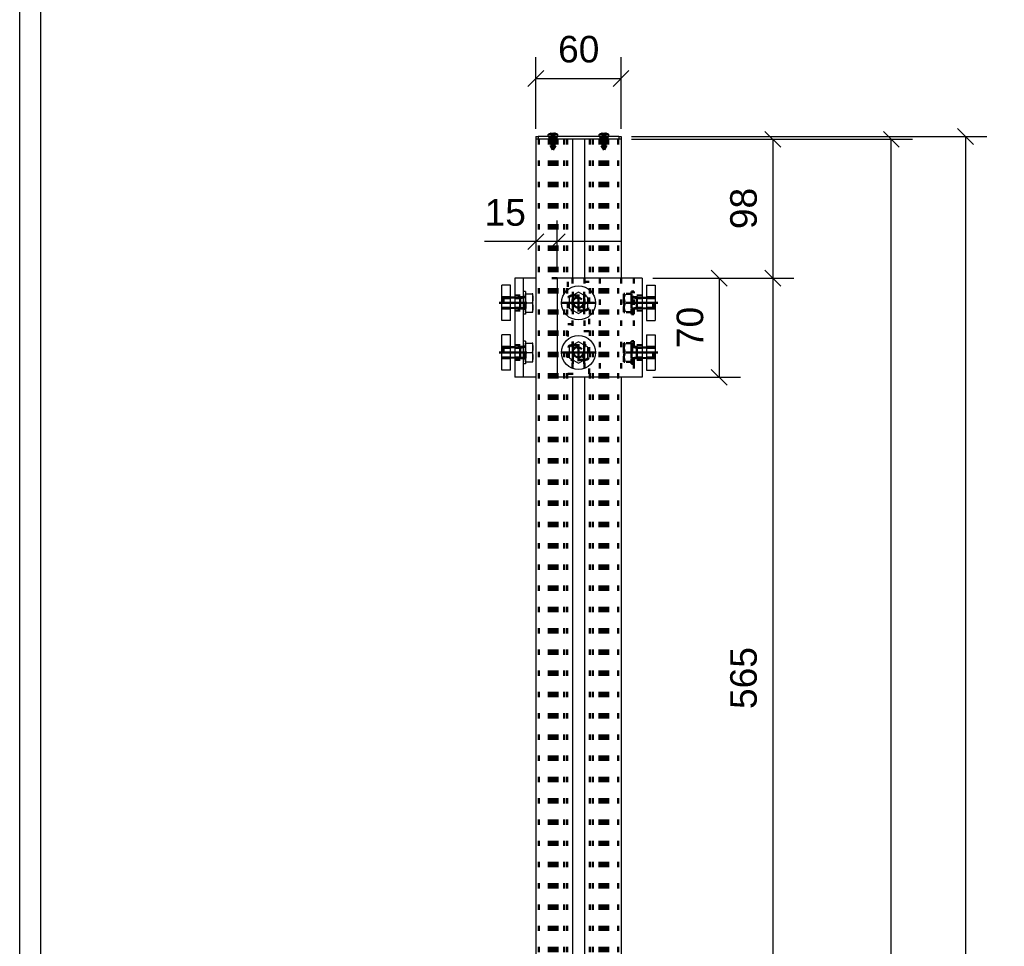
# Model space of a CAD drawing. Header units: millimetres. Extents: x -2 to 418, y -488 to -191.
# Tile 12 of 29: x 3 to 95, y -339 to -252. Entities that reach past the tile are written whole.
import ezdxf

# ---------------------------------------------------------------- set-up
doc = ezdxf.new("R2010")
doc.units = ezdxf.units.MM
doc.linetypes.add('DOT', pattern=[2, 0.5, -1.5])
doc.linetypes.add('STRICHPUNKT2', pattern=[18.5, 10, -4, 0.5, -4])
doc.layers.get('0').update_dxf_attribs({"linetype": 'CONTINUOUS'})
for name, color, linetype in [('DIM49', 4, 'CONTINUOUS'), ('LE_RED', 1, 'CONTINUOUS'), ('TXT_DIM49', 2, 'CONTINUOUS')]:
    doc.layers.add(name, color=color, linetype=linetype)
doc.layers.add('LE_ALL', color=7, linetype='CONTINUOUS', lineweight=50)
doc.styles.add('ARIAL', font='arial.ttf')

# ---------------------------------------------------------------- blocks, each defined once
blk = doc.blocks.new('DINA3_00002', base_point=(410.594, -481.109))
blk.add_line((4.594, -481.109), (4.594, -198.109))
blk.add_lwpolyline([(2.594, -483.109), (2.594, -196.109), (412.594, -196.109)])
blk = doc.blocks.new('_ZBL0012_00001')
blk.add_blockref('DINA3_00002', (410.594, -481.109))
blk = doc.blocks.new('_D3', base_point=(71.932, -271.447))
at = {"layer": 'DIM49', "color": 1}
for p, q in [((60.162, -262.996), (75.432, -262.996)), ((74.182, -263.746), (72.682, -262.246)), ((73.432, -262.996), (73.432, -276.058)), ((72.682, -275.308), (74.182, -276.808)), ((62.162, -276.058), (75.432, -276.058))]:
    blk.add_line(p, q, dxfattribs=at)
at = {"layer": 'TXT_DIM49', "style": 'ARIAL'}
blk.add_text('98', height=2.5, rotation=90.00021, dxfattribs=at).set_placement((71.932, -271.447))
blk = doc.blocks.new('_D4', base_point=(71.932, -316.605))
at = {"layer": 'DIM49', "color": 1}
for p, q in [((74.182, -276.808), (72.682, -275.308)), ((62.162, -276.058), (75.432, -276.058)), ((73.432, -276.058), (73.432, -351.392)), ((72.682, -350.642), (74.182, -352.142)), ((62.162, -351.392), (75.432, -351.392))]:
    blk.add_line(p, q, dxfattribs=at)
at = {"layer": 'TXT_DIM49', "style": 'ARIAL'}
blk.add_text('565', height=2.5, rotation=90.00021, dxfattribs=at).set_placement((71.932, -316.605))
blk = doc.blocks.new('_D7', base_point=(53.243, -255.76))
at = {"layer": 'DIM49', "color": 1}
for p, q in [((51.162, -261.996), (51.162, -255.26)), ((59.162, -261.996), (59.162, -255.26)), ((51.912, -256.51), (50.412, -258.01)), ((58.412, -258.01), (59.912, -256.51)), ((51.162, -257.26), (59.162, -257.26))]:
    blk.add_line(p, q, dxfattribs=at)
at = {"layer": 'TXT_DIM49', "style": 'ARIAL'}
blk.add_text('60', height=2.5, dxfattribs=at).set_placement((53.243, -255.76))
blk = doc.blocks.new('Profiel 60x60_00571', base_point=(57.696, -262.996))
for p, q in [((51.162, -262.996), (51.162, -454.062)), ((54.596, -262.996), (51.162, -262.996)), ((55.729, -262.996), (54.596, -262.996)), ((59.162, -262.996), (55.729, -262.996))]:
    blk.add_line(p, q)
for points in [[(54.596, -262.996), (54.596, -276.058)], [(55.729, -262.996), (55.729, -276.058)], [(59.162, -262.996), (59.162, -276.058)], [(54.596, -285.392), (54.596, -351.392)], [(55.729, -285.392), (55.729, -351.392)], [(59.162, -285.392), (59.162, -351.392)]]:
    blk.add_lwpolyline(points)
at = {"layer": 'LE_ALL', "color": 3, "linetype": 'DOT'}
for p, q in [((51.429, -262.996), (51.429, -454.062)), ((51.429, -262.996), (51.429, -454.062)), ((52.36, -262.996), (52.36, -454.062)), ((52.509, -262.996), (52.509, -454.062)), ((52.562, -262.996), (52.562, -454.062)), ((52.629, -262.996), (52.629, -454.062)), ((52.737, -262.996), (52.737, -454.062)), ((52.762, -262.996), (52.762, -454.062)), ((52.842, -262.996), (52.842, -454.062)), ((52.855, -262.996), (52.855, -454.062)), ((52.896, -262.996), (52.896, -454.062)), ((52.929, -262.996), (52.929, -454.062)), ((53.016, -262.996), (53.016, -454.062)), ((53.176, -262.996), (53.176, -454.062)), ((53.829, -262.996), (53.829, -454.062)), ((54.096, -262.996), (54.096, -454.062)), ((56.229, -262.996), (56.229, -454.062)), ((56.496, -262.996), (56.496, -454.062)), ((57.149, -262.996), (57.149, -454.062)), ((57.309, -262.996), (57.309, -454.062)), ((57.396, -262.996), (57.396, -454.062)), ((57.429, -262.996), (57.429, -454.062)), ((57.47, -262.996), (57.47, -454.062)), ((57.482, -262.996), (57.482, -454.062)), ((57.562, -262.996), (57.562, -454.062)), ((57.587, -262.996), (57.587, -454.062)), ((57.696, -262.996), (57.696, -454.062)), ((57.762, -262.996), (57.762, -454.062)), ((57.816, -262.996), (57.816, -454.062)), ((57.965, -262.996), (57.965, -454.062)), ((58.896, -262.996), (58.896, -454.062)), ((58.896, -262.996), (58.896, -454.062))]:
    blk.add_line(p, q, dxfattribs=at)
for points in [[(54.596, -276.058), (54.596, -285.392)], [(55.729, -276.058), (55.729, -285.392)], [(59.162, -276.058), (59.162, -285.392)]]:
    blk.add_lwpolyline(points, dxfattribs=at)
for name, p in [('_D7', (53.243, -255.76)), ('_D3', (71.932, -271.447)), ('_D4', (71.932, -316.605))]:
    blk.add_blockref(name, p)
blk = doc.blocks.new('Profiel 60x60_00570')
blk.add_blockref('Profiel 60x60_00571', (57.696, -262.996))
blk = doc.blocks.new('_D12', base_point=(83.092, -362.369))
at = {"layer": 'DIM49', "color": 1}
for p, q in [((60.162, -262.996), (86.592, -262.996)), ((85.342, -263.746), (83.842, -262.246)), ((84.592, -454.062), (84.592, -262.996))]:
    blk.add_line(p, q, dxfattribs=at)
blk = doc.blocks.new('Brede Strip 15x200_00576', base_point=(50.962, -455.445))
blk.add_blockref('_D12', (83.092, -362.369))
blk = doc.blocks.new('Brede Strip 15x200_00575')
blk.add_blockref('Brede Strip 15x200_00576', (50.962, -455.445))
blk = doc.blocks.new('Voetplaat + montage_00574')
blk.add_blockref('Brede Strip 15x200_00575', (0, 0))
blk = doc.blocks.new('_D13', base_point=(90.072, -363.235))
at = {"layer": 'DIM49', "color": 1}
for p, q in [((92.322, -263.479), (90.822, -261.979)), ((60.162, -262.729), (93.572, -262.729)), ((91.572, -262.729), (91.572, -456.062))]:
    blk.add_line(p, q, dxfattribs=at)
blk = doc.blocks.new('1110 Cover 60 x 60_00658', base_point=(57.896, -262.996))
for p, q in [((51.162, -262.729), (51.162, -262.996)), ((51.162, -262.729), (51.362, -262.729)), ((51.362, -262.996), (51.162, -262.996)), ((51.362, -262.729), (51.362, -262.996)), ((58.962, -262.729), (51.362, -262.729)), ((58.962, -262.729), (59.162, -262.729)), ((59.162, -262.996), (58.962, -262.996)), ((59.162, -262.729), (59.162, -262.996))]:
    blk.add_line(p, q)
blk.add_lwpolyline([(58.962, -262.729), (58.962, -262.996), (51.362, -262.996)])
at = {"layer": 'LE_ALL', "color": 3, "linetype": 'DOT'}
for p, q in [((52.429, -262.996), (52.429, -262.729)), ((53.096, -262.996), (53.096, -262.729)), ((57.229, -262.996), (57.229, -262.729)), ((57.896, -262.996), (57.896, -262.729))]:
    blk.add_line(p, q, dxfattribs=at)
blk.add_blockref('_D13', (90.072, -363.235))
blk = doc.blocks.new('_00660', base_point=(57.562, -263.162))
at = {"layer": 'LE_ALL', "color": 1, "linetype": 'STRICHPUNKT2'}
for p, q in [((52.762, -263.162), (52.762, -262.562)), ((52.762, -263.162), (52.762, -262.562)), ((57.562, -263.162), (57.562, -262.562)), ((57.562, -263.162), (57.562, -262.562))]:
    blk.add_line(p, q, dxfattribs=at)
blk = doc.blocks.new('_00659')
blk.add_blockref('_00660', (57.562, -263.162))
blk = doc.blocks.new('1110 Cover 60 x 60_00657')
for name, p in [('1110 Cover 60 x 60_00658', (57.896, -262.996)), ('_00659', (0, 0))]:
    blk.add_blockref(name, p)
blk = doc.blocks.new('ISO 14585-ST3.5x9.5-A2-C_00663', base_point=(57.386, -262.729))
for p, q in [((57.096, -262.533), (58.029, -262.533)), ((57.096, -262.729), (58.029, -262.729)), ((57.405, -262.409), (57.405, -262.398)), ((57.72, -262.409), (57.72, -262.398)), ((58.029, -262.729), (58.029, -262.533))]:
    blk.add_line(p, q)
blk.add_lwpolyline([(57.096, -262.729), (57.096, -262.533, -0.106538), (57.405, -262.398), (57.375, -262.408), (57.369, -262.414), (57.41, -262.408), (57.528, -262.408), (57.562, -262.414), (57.597, -262.408), (57.653, -262.398), (57.715, -262.408), (57.761, -262.413), (57.749, -262.408), (57.72, -262.398, -0.106538), (58.029, -262.533)], format="xyb")
at = {"layer": 'LE_ALL', "color": 3, "linetype": 'DOT'}
for p, q in [((57.364, -262.569), (57.364, -262.413)), ((57.375, -262.569), (57.375, -262.414)), ((57.386, -262.729), (57.738, -262.729)), ((57.405, -262.569), (57.405, -262.409)), ((57.41, -262.569), (57.41, -262.408)), ((57.528, -262.569), (57.528, -262.408)), ((57.597, -262.569), (57.597, -262.408)), ((57.715, -262.569), (57.715, -262.408)), ((57.72, -262.569), (57.72, -262.409)), ((57.738, -262.729), (57.738, -263.569)), ((57.749, -262.569), (57.749, -262.414)), ((57.761, -262.569), (57.761, -262.413)), ((57.738, -263.569), (57.562, -263.989))]:
    blk.add_line(p, q, dxfattribs=at)
for points in [[(57.364, -262.569), (57.41, -262.569), (57.528, -262.569), (57.597, -262.569), (57.715, -262.569), (57.761, -262.569)], [(57.386, -262.729), (57.386, -263.569), (57.562, -263.989)]]:
    blk.add_lwpolyline(points, dxfattribs=at)
blk = doc.blocks.new('GEWINDE_00665', base_point=(57.386, -262.729))
at = {"layer": 'LE_ALL', "color": 3, "linetype": 'DOT'}
for p, q in [((57.386, -262.729), (57.386, -263.569)), ((57.796, -262.729), (57.796, -263.569)), ((57.329, -263.569), (57.796, -263.569)), ((57.386, -263.569), (57.562, -263.989)), ((57.796, -263.569), (57.562, -263.996))]:
    blk.add_line(p, q, dxfattribs=at)
for points in [[(57.329, -262.729), (57.329, -263.569), (57.562, -263.996)], [(57.738, -262.729), (57.738, -263.569), (57.562, -263.989)]]:
    blk.add_lwpolyline(points, dxfattribs=at)
blk = doc.blocks.new('GEWINDE_00664')
blk.add_blockref('GEWINDE_00665', (57.386, -262.729))
blk = doc.blocks.new('ISO 14585-ST3.5x9.5-A2-C_00662')
for name, p in [('ISO 14585-ST3.5x9.5-A2-C_00663', (57.386, -262.729)), ('GEWINDE_00664', (0, 0))]:
    blk.add_blockref(name, p)
blk = doc.blocks.new('ISO 14585-ST3.5x9.5-A2-C_00667', base_point=(52.586, -262.729))
for p, q in [((52.296, -262.533), (53.229, -262.533)), ((52.296, -262.729), (53.229, -262.729)), ((52.605, -262.409), (52.605, -262.398)), ((52.92, -262.409), (52.92, -262.398)), ((53.229, -262.729), (53.229, -262.533))]:
    blk.add_line(p, q)
blk.add_lwpolyline([(52.296, -262.729), (52.296, -262.533, -0.106538), (52.605, -262.398), (52.575, -262.408), (52.569, -262.414), (52.61, -262.408), (52.728, -262.408), (52.762, -262.414), (52.797, -262.408), (52.853, -262.398), (52.915, -262.408), (52.961, -262.413), (52.95, -262.408), (52.92, -262.398, -0.106538), (53.229, -262.533)], format="xyb")
at = {"layer": 'LE_ALL', "color": 3, "linetype": 'DOT'}
for p, q in [((52.564, -262.569), (52.564, -262.413)), ((52.575, -262.569), (52.575, -262.414)), ((52.586, -262.729), (52.938, -262.729)), ((52.605, -262.569), (52.605, -262.409)), ((52.61, -262.569), (52.61, -262.408)), ((52.728, -262.569), (52.728, -262.408)), ((52.797, -262.569), (52.797, -262.408)), ((52.915, -262.569), (52.915, -262.408)), ((52.92, -262.569), (52.92, -262.409)), ((52.938, -262.729), (52.938, -263.569)), ((52.95, -262.569), (52.95, -262.414)), ((52.961, -262.569), (52.961, -262.413)), ((52.938, -263.569), (52.762, -263.989))]:
    blk.add_line(p, q, dxfattribs=at)
for points in [[(52.564, -262.569), (52.61, -262.569), (52.728, -262.569), (52.797, -262.569), (52.915, -262.569), (52.961, -262.569)], [(52.586, -262.729), (52.586, -263.569), (52.762, -263.989)]]:
    blk.add_lwpolyline(points, dxfattribs=at)
blk = doc.blocks.new('GEWINDE_00669', base_point=(52.586, -262.729))
at = {"layer": 'LE_ALL', "color": 3, "linetype": 'DOT'}
for p, q in [((52.586, -262.729), (52.586, -263.569)), ((52.996, -262.729), (52.996, -263.569)), ((52.529, -263.569), (52.996, -263.569)), ((52.586, -263.569), (52.762, -263.989)), ((52.996, -263.569), (52.762, -263.996))]:
    blk.add_line(p, q, dxfattribs=at)
for points in [[(52.529, -262.729), (52.529, -263.569), (52.762, -263.996)], [(52.938, -262.729), (52.938, -263.569), (52.762, -263.989)]]:
    blk.add_lwpolyline(points, dxfattribs=at)
blk = doc.blocks.new('GEWINDE_00668')
blk.add_blockref('GEWINDE_00669', (52.586, -262.729))
blk = doc.blocks.new('ISO 14585-ST3.5x9.5-A2-C_00666')
for name, p in [('ISO 14585-ST3.5x9.5-A2-C_00667', (52.586, -262.729)), ('GEWINDE_00668', (0, 0))]:
    blk.add_blockref(name, p)
blk = doc.blocks.new('Montage kapje_00661')
for name in ['ISO 14585-ST3.5x9.5-A2-C_00666', 'ISO 14585-ST3.5x9.5-A2-C_00662']:
    blk.add_blockref(name, (0, 0))
blk = doc.blocks.new('Afdekkapje + montage_00656')
for name in ['1110 Cover 60 x 60_00657', 'Montage kapje_00661']:
    blk.add_blockref(name, (0, 0))
blk = doc.blocks.new('_D10', base_point=(46.329, -271.126))
at = {"layer": 'DIM49', "color": 1}
for p, q in [((53.162, -275.058), (53.162, -270.626)), ((50.412, -273.376), (51.912, -271.876)), ((53.912, -271.876), (52.412, -273.376)), ((59.162, -272.626), (46.329, -272.626))]:
    blk.add_line(p, q, dxfattribs=at)
at = {"layer": 'TXT_DIM49', "style": 'ARIAL'}
blk.add_text('15', height=2.5, dxfattribs=at).set_placement((46.329, -271.126))
blk = doc.blocks.new('_D11', base_point=(66.893, -282.645))
at = {"layer": 'DIM49', "color": 1}
for p, q in [((69.143, -276.808), (67.643, -275.308)), ((62.162, -276.058), (70.393, -276.058)), ((68.393, -276.058), (68.393, -285.392)), ((67.643, -284.642), (69.143, -286.142)), ((62.162, -285.392), (70.393, -285.392))]:
    blk.add_line(p, q, dxfattribs=at)
at = {"layer": 'TXT_DIM49', "style": 'ARIAL'}
blk.add_text('70', height=2.5, rotation=90.00021, dxfattribs=at).set_placement((66.893, -282.645))
blk = doc.blocks.new('Hoeklijn 60x60x6_00674', base_point=(60.362, -276.058))
for p, q in [((53.162, -276.058), (53.162, -285.392)), ((61.162, -276.058), (53.162, -276.058)), ((61.162, -276.058), (61.162, -285.392)), ((61.162, -285.392), (53.162, -285.392))]:
    blk.add_line(p, q)
at = {"layer": 'LE_ALL', "color": 3, "linetype": 'DOT'}
for p, q in [((60.362, -276.058), (60.362, -285.392)), ((61.162, -277.692), (60.362, -277.692)), ((61.162, -279.092), (60.362, -279.092)), ((61.162, -282.358), (60.362, -282.358)), ((61.162, -283.758), (60.362, -283.758))]:
    blk.add_line(p, q, dxfattribs=at)
for points in [[(55.696, -277.692, -1), (55.696, -279.092), (54.629, -279.092, -1), (54.629, -277.692)], [(55.696, -282.358, -1), (55.696, -283.758), (54.629, -283.758, -1), (54.629, -282.358)]]:
    blk.add_lwpolyline(points, format="xyb", close=True, dxfattribs=at)
for name, p in [('_D10', (46.329, -271.126)), ('_D11', (66.893, -282.645))]:
    blk.add_blockref(name, p)
blk = doc.blocks.new('_00676', base_point=(56.746, -283.058))
at = {"layer": 'LE_ALL', "color": 1, "linetype": 'STRICHPUNKT2'}
for p, q in [((54.629, -277.342), (54.629, -279.442)), ((54.629, -277.342), (54.629, -279.442)), ((55.696, -277.342), (55.696, -279.442)), ((55.696, -277.342), (55.696, -279.442)), ((56.746, -278.392), (53.579, -278.392)), ((56.746, -278.392), (53.579, -278.392)), ((61.512, -278.392), (60.012, -278.392)), ((54.629, -282.008), (54.629, -284.108)), ((54.629, -282.008), (54.629, -284.108)), ((55.696, -282.008), (55.696, -284.108)), ((55.696, -282.008), (55.696, -284.108)), ((56.746, -283.058), (53.579, -283.058)), ((56.746, -283.058), (53.579, -283.058)), ((61.512, -283.058), (60.012, -283.058))]:
    blk.add_line(p, q, dxfattribs=at)
blk = doc.blocks.new('_00675')
blk.add_blockref('_00676', (56.746, -283.058))
blk = doc.blocks.new('Hoeklijn 60x60x6_00673')
for name, p in [('Hoeklijn 60x60x6_00674', (60.362, -276.058)), ('_00675', (0, 0))]:
    blk.add_blockref(name, p)
blk = doc.blocks.new('1011-2 Moerblok M8 SMALL_00679', base_point=(62.362, -277.858))
for p, q in [((61.562, -276.725), (62.362, -276.725)), ((62.362, -276.725), (62.362, -280.058))]:
    blk.add_line(p, q)
blk.add_lwpolyline([(61.562, -276.725), (61.562, -280.058), (62.362, -280.058)])
at = {"layer": 'LE_ALL', "color": 3, "linetype": 'DOT'}
for p, q in [((62.362, -277.858), (61.562, -277.858)), ((62.362, -278.925), (61.562, -278.925))]:
    blk.add_line(p, q, dxfattribs=at)
blk = doc.blocks.new('DIN 13-M8_00681', base_point=(62.362, -278.845))
at = {"layer": 'LE_ALL', "color": 3, "linetype": 'DOT'}
for p, q in [((62.362, -277.858), (61.562, -277.858)), ((62.362, -277.938), (61.562, -277.938)), ((62.362, -278.845), (61.562, -278.845)), ((62.362, -278.925), (61.562, -278.925))]:
    blk.add_line(p, q, dxfattribs=at)
blk = doc.blocks.new('DIN 13-M8_00680')
blk.add_blockref('DIN 13-M8_00681', (62.362, -278.845))
blk = doc.blocks.new('_00683', base_point=(62.629, -278.392))
at = {"layer": 'LE_ALL', "color": 1, "linetype": 'STRICHPUNKT2'}
blk.add_line((62.629, -278.392), (61.296, -278.392), dxfattribs=at)
blk = doc.blocks.new('_00682')
blk.add_blockref('_00683', (62.629, -278.392))
blk = doc.blocks.new('1011-2 Moerblok M8 SMALL_00678')
for name, p in [('1011-2 Moerblok M8 SMALL_00679', (62.362, -277.858)), ('DIN 13-M8_00680', (0, 0)), ('_00682', (0, 0))]:
    blk.add_blockref(name, p)
blk = doc.blocks.new('Sluitring (DIN 125)-M8_00685', base_point=(60.362, -278.952))
at = {"layer": 'LE_ALL', "color": 3, "linetype": 'DOT'}
for p, q in [((60.149, -277.325), (60.362, -277.325)), ((60.149, -279.458), (60.149, -277.325)), ((60.362, -277.832), (60.149, -277.832)), ((60.362, -279.458), (60.362, -277.325)), ((60.362, -278.952), (60.149, -278.952)), ((60.149, -279.458), (60.362, -279.458))]:
    blk.add_line(p, q, dxfattribs=at)
blk = doc.blocks.new('Sluitring (DIN 125)-M8_00684')
blk.add_blockref('Sluitring (DIN 125)-M8_00685', (60.362, -278.952))
blk = doc.blocks.new('Zeskant tapbout-M8x16 (DIN 933)_00687', base_point=(60.149, -277.858))
at = {"layer": 'LE_ALL', "color": 3, "linetype": 'DOT'}
for p, q in [((59.442, -277.525), (59.442, -277.958)), ((59.52, -277.525), (59.442, -277.525)), ((60.149, -277.525), (59.52, -277.525)), ((60.149, -277.525), (60.149, -278.392)), ((60.149, -277.858), (60.149, -278.925)), ((60.202, -277.858), (60.149, -277.858)), ((60.202, -277.858), (60.649, -277.938)), ((59.442, -277.958), (59.442, -278.825)), ((60.149, -278.392), (59.52, -278.392)), ((60.649, -277.938), (60.649, -278.845)), ((60.202, -278.925), (60.149, -278.925)), ((62.282, -278.845), (60.649, -278.845))]:
    blk.add_line(p, q, dxfattribs=at)
for points in [[(59.442, -277.958), (59.461, -277.75), (59.52, -277.525)], [(60.202, -277.858), (60.202, -278.925), (60.649, -278.845)], [(59.52, -278.392), (59.461, -278.167), (59.442, -277.958)], [(59.442, -278.825), (59.442, -279.258), (59.52, -279.258), (59.461, -279.034), (59.442, -278.825), (59.461, -278.616), (59.52, -278.392)], [(60.149, -278.392), (60.149, -279.258), (59.52, -279.258)], [(62.282, -278.845), (62.282, -277.938), (60.649, -277.938)]]:
    blk.add_lwpolyline(points, dxfattribs=at)
blk = doc.blocks.new('GEWINDE_00689', base_point=(60.202, -278.925))
for p, q in [((61.162, -277.858), (61.562, -277.858)), ((61.162, -278.925), (61.562, -278.925))]:
    blk.add_line(p, q)
at = {"layer": 'LE_ALL', "color": 3, "linetype": 'DOT'}
for p, q in [((60.202, -277.858), (60.649, -277.938)), ((61.562, -277.858), (62.202, -277.858)), ((62.202, -278.925), (62.202, -277.858)), ((62.202, -277.858), (62.282, -277.938)), ((60.649, -278.845), (60.649, -277.938)), ((61.562, -277.938), (62.282, -277.938)), ((60.202, -278.925), (60.649, -278.845)), ((61.562, -278.845), (62.282, -278.845)), ((61.562, -278.925), (62.202, -278.925))]:
    blk.add_line(p, q, dxfattribs=at)
for points in [[(60.202, -277.858), (61.162, -277.858)], [(60.649, -277.938), (61.162, -277.938)], [(62.202, -278.925), (62.282, -278.845), (62.282, -277.938)], [(60.202, -278.925), (61.162, -278.925)], [(60.649, -278.845), (61.162, -278.845)]]:
    blk.add_lwpolyline(points, dxfattribs=at)
at = {"layer": 'LE_RED'}
for p, q in [((61.162, -277.938), (61.562, -277.938)), ((61.162, -278.845), (61.562, -278.845))]:
    blk.add_line(p, q, dxfattribs=at)
blk = doc.blocks.new('GEWINDE_00688')
blk.add_blockref('GEWINDE_00689', (60.202, -278.925))
blk = doc.blocks.new('Zeskant tapbout-M8x16 (DIN 933)_00686')
for name, p in [('Zeskant tapbout-M8x16 (DIN 933)_00687', (60.149, -277.858)), ('GEWINDE_00688', (0, 0))]:
    blk.add_blockref(name, p)
blk = doc.blocks.new('Montage scherm_00677')
for name in ['1011-2 Moerblok M8 SMALL_00678', 'Zeskant tapbout-M8x16 (DIN 933)_00686', 'Sluitring (DIN 125)-M8_00684']:
    blk.add_blockref(name, (0, 0))
blk = doc.blocks.new('1011-2 Moerblok M8 SMALL_00692', base_point=(62.362, -282.525))
for p, q in [((61.562, -281.392), (62.362, -281.392)), ((62.362, -281.392), (62.362, -284.725))]:
    blk.add_line(p, q)
blk.add_lwpolyline([(61.562, -281.392), (61.562, -284.725), (62.362, -284.725)])
at = {"layer": 'LE_ALL', "color": 3, "linetype": 'DOT'}
for p, q in [((62.362, -282.525), (61.562, -282.525)), ((62.362, -283.592), (61.562, -283.592))]:
    blk.add_line(p, q, dxfattribs=at)
blk = doc.blocks.new('DIN 13-M8_00694', base_point=(62.362, -283.512))
at = {"layer": 'LE_ALL', "color": 3, "linetype": 'DOT'}
for p, q in [((62.362, -282.525), (61.562, -282.525)), ((62.362, -282.605), (61.562, -282.605)), ((62.362, -283.512), (61.562, -283.512)), ((62.362, -283.592), (61.562, -283.592))]:
    blk.add_line(p, q, dxfattribs=at)
blk = doc.blocks.new('DIN 13-M8_00693')
blk.add_blockref('DIN 13-M8_00694', (62.362, -283.512))
blk = doc.blocks.new('_00696', base_point=(62.629, -283.058))
at = {"layer": 'LE_ALL', "color": 1, "linetype": 'STRICHPUNKT2'}
blk.add_line((62.629, -283.058), (61.296, -283.058), dxfattribs=at)
blk = doc.blocks.new('_00695')
blk.add_blockref('_00696', (62.629, -283.058))
blk = doc.blocks.new('1011-2 Moerblok M8 SMALL_00691')
for name, p in [('1011-2 Moerblok M8 SMALL_00692', (62.362, -282.525)), ('_00695', (0, 0)), ('DIN 13-M8_00693', (0, 0))]:
    blk.add_blockref(name, p)
blk = doc.blocks.new('Sluitring (DIN 125)-M8_00698', base_point=(60.362, -283.618))
at = {"layer": 'LE_ALL', "color": 3, "linetype": 'DOT'}
for p, q in [((60.149, -281.992), (60.362, -281.992)), ((60.149, -284.125), (60.149, -281.992)), ((60.362, -282.498), (60.149, -282.498)), ((60.362, -284.125), (60.362, -281.992)), ((60.362, -283.618), (60.149, -283.618)), ((60.149, -284.125), (60.362, -284.125))]:
    blk.add_line(p, q, dxfattribs=at)
blk = doc.blocks.new('Sluitring (DIN 125)-M8_00697')
blk.add_blockref('Sluitring (DIN 125)-M8_00698', (60.362, -283.618))
blk = doc.blocks.new('Zeskant tapbout-M8x16 (DIN 933)_00700', base_point=(60.149, -282.525))
at = {"layer": 'LE_ALL', "color": 3, "linetype": 'DOT'}
for p, q in [((59.442, -282.192), (59.442, -282.625)), ((59.52, -282.192), (59.442, -282.192)), ((60.149, -282.192), (59.52, -282.192)), ((60.149, -282.192), (60.149, -283.058)), ((59.442, -282.625), (59.442, -283.492)), ((60.149, -283.058), (59.52, -283.058)), ((60.149, -282.525), (60.149, -283.592)), ((60.202, -282.525), (60.149, -282.525)), ((60.202, -282.525), (60.649, -282.605)), ((60.649, -282.605), (60.649, -283.512)), ((60.202, -283.592), (60.149, -283.592)), ((62.282, -283.512), (60.649, -283.512))]:
    blk.add_line(p, q, dxfattribs=at)
for points in [[(59.442, -282.625), (59.461, -282.416), (59.52, -282.192)], [(59.52, -283.058), (59.461, -282.834), (59.442, -282.625)], [(59.442, -283.492), (59.442, -283.925), (59.52, -283.925), (59.461, -283.7), (59.442, -283.492), (59.461, -283.283), (59.52, -283.058)], [(60.149, -283.058), (60.149, -283.925), (59.52, -283.925)], [(60.202, -282.525), (60.202, -283.592), (60.649, -283.512)], [(62.282, -283.512), (62.282, -282.605), (60.649, -282.605)]]:
    blk.add_lwpolyline(points, dxfattribs=at)
blk = doc.blocks.new('GEWINDE_00702', base_point=(60.202, -283.592))
for p, q in [((61.162, -282.525), (61.562, -282.525)), ((61.162, -283.592), (61.562, -283.592))]:
    blk.add_line(p, q)
at = {"layer": 'LE_ALL', "color": 3, "linetype": 'DOT'}
for p, q in [((60.202, -282.525), (60.649, -282.605)), ((60.649, -283.512), (60.649, -282.605)), ((61.562, -282.525), (62.202, -282.525)), ((61.562, -282.605), (62.282, -282.605)), ((62.202, -283.592), (62.202, -282.525)), ((62.202, -282.525), (62.282, -282.605)), ((60.202, -283.592), (60.649, -283.512)), ((61.562, -283.512), (62.282, -283.512)), ((61.562, -283.592), (62.202, -283.592))]:
    blk.add_line(p, q, dxfattribs=at)
for points in [[(60.202, -282.525), (61.162, -282.525)], [(60.649, -282.605), (61.162, -282.605)], [(62.202, -283.592), (62.282, -283.512), (62.282, -282.605)], [(60.202, -283.592), (61.162, -283.592)], [(60.649, -283.512), (61.162, -283.512)]]:
    blk.add_lwpolyline(points, dxfattribs=at)
at = {"layer": 'LE_RED'}
for p, q in [((61.162, -282.605), (61.562, -282.605)), ((61.162, -283.512), (61.562, -283.512))]:
    blk.add_line(p, q, dxfattribs=at)
blk = doc.blocks.new('GEWINDE_00701')
blk.add_blockref('GEWINDE_00702', (60.202, -283.592))
blk = doc.blocks.new('Zeskant tapbout-M8x16 (DIN 933)_00699')
for name, p in [('Zeskant tapbout-M8x16 (DIN 933)_00700', (60.149, -282.525)), ('GEWINDE_00701', (0, 0))]:
    blk.add_blockref(name, p)
blk = doc.blocks.new('Montage scherm_00690')
for name in ['1011-2 Moerblok M8 SMALL_00691', 'Zeskant tapbout-M8x16 (DIN 933)_00699', 'Sluitring (DIN 125)-M8_00697']:
    blk.add_blockref(name, (0, 0))
blk = doc.blocks.new('1011 Moerblok M8_00705', base_point=(56.162, -285.058))
at = {"layer": 'LE_ALL', "color": 3, "linetype": 'DOT'}
blk.add_lwpolyline([(56.162, -285.058), (56.162, -281.058), (54.162, -281.058), (54.162, -285.058)], close=True, dxfattribs=at)
blk = doc.blocks.new('_00707', base_point=(55.162, -283.058))
at = {"layer": 'LE_ALL', "color": 1, "linetype": 'STRICHPUNKT2'}
for q in [(55.162, -282.258), (55.162, -282.258), (54.362, -283.058), (54.362, -283.058), (55.162, -283.858), (55.962, -283.058), (55.162, -283.858), (55.962, -283.058)]:
    blk.add_line((55.162, -283.058), q, dxfattribs=at)
blk = doc.blocks.new('_00706')
blk.add_blockref('_00707', (55.162, -283.058))
blk = doc.blocks.new('1011 Moerblok M8_00704')
for name, p in [('1011 Moerblok M8_00705', (56.162, -285.058)), ('_00706', (0, 0))]:
    blk.add_blockref(name, p)
blk = doc.blocks.new('Carrosseriering M8 (ISO 7093 _ DIN 9021)_00709', base_point=(54.602, -283.058))
blk.add_circle((55.162, -283.058), 1.6)
at = {"layer": 'LE_ALL', "color": 3, "linetype": 'DOT'}
blk.add_circle((55.162, -283.058), 0.56, dxfattribs=at)
blk = doc.blocks.new('Carrosseriering M8 (ISO 7093 _ DIN 9021)_00708')
blk.add_blockref('Carrosseriering M8 (ISO 7093 _ DIN 9021)_00709', (54.602, -283.058))
blk = doc.blocks.new('Zeskant tapbout-M8x18 (DIN 933)_00711', base_point=(54.709, -283.058))
blk.add_lwpolyline([(54.296, -283.559), (55.162, -284.059), (56.029, -283.559), (56.029, -282.558), (55.162, -282.058), (54.296, -282.558)], close=True)
at = {"layer": 'LE_ALL', "color": 3, "linetype": 'DOT'}
for radius in [0.533, 0.453]:
    blk.add_circle((55.162, -283.058), radius, dxfattribs=at)
blk = doc.blocks.new('GEWINDE_00713', base_point=(54.725, -283.176))
at = {"layer": 'LE_ALL', "color": 3, "linetype": 'DOT'}
blk.add_lwpolyline([(54.725, -283.176, 0.339113), (55.162, -283.512, 1.140985), (55.045, -282.621)], format="xyb", dxfattribs=at)
blk = doc.blocks.new('GEWINDE_00712')
blk.add_blockref('GEWINDE_00713', (54.725, -283.176))
blk = doc.blocks.new('Zeskant tapbout-M8x18 (DIN 933)_00710')
for name, p in [('Zeskant tapbout-M8x18 (DIN 933)_00711', (54.709, -283.058)), ('GEWINDE_00712', (0, 0))]:
    blk.add_blockref(name, p)
blk = doc.blocks.new('Montage baluster_00703')
for name in ['Carrosseriering M8 (ISO 7093 _ DIN 9021)_00708', '1011 Moerblok M8_00704', 'Zeskant tapbout-M8x18 (DIN 933)_00710']:
    blk.add_blockref(name, (0, 0))
blk = doc.blocks.new('1011 Moerblok M8_00716', base_point=(56.162, -280.392))
at = {"layer": 'LE_ALL', "color": 3, "linetype": 'DOT'}
blk.add_lwpolyline([(56.162, -280.392), (56.162, -276.392), (54.162, -276.392), (54.162, -280.392)], close=True, dxfattribs=at)
blk = doc.blocks.new('_00718', base_point=(55.162, -278.392))
at = {"layer": 'LE_ALL', "color": 1, "linetype": 'STRICHPUNKT2'}
for q in [(55.162, -277.592), (55.162, -277.592), (54.362, -278.392), (54.362, -278.392), (55.162, -279.192), (55.962, -278.392), (55.162, -279.192), (55.962, -278.392)]:
    blk.add_line((55.162, -278.392), q, dxfattribs=at)
blk = doc.blocks.new('_00717')
blk.add_blockref('_00718', (55.162, -278.392))
blk = doc.blocks.new('1011 Moerblok M8_00715')
for name, p in [('1011 Moerblok M8_00716', (56.162, -280.392)), ('_00717', (0, 0))]:
    blk.add_blockref(name, p)
blk = doc.blocks.new('Carrosseriering M8 (ISO 7093 _ DIN 9021)_00720', base_point=(54.602, -278.392))
blk.add_circle((55.162, -278.392), 1.6)
at = {"layer": 'LE_ALL', "color": 3, "linetype": 'DOT'}
blk.add_circle((55.162, -278.392), 0.56, dxfattribs=at)
blk = doc.blocks.new('Carrosseriering M8 (ISO 7093 _ DIN 9021)_00719')
blk.add_blockref('Carrosseriering M8 (ISO 7093 _ DIN 9021)_00720', (54.602, -278.392))
blk = doc.blocks.new('Zeskant tapbout-M8x18 (DIN 933)_00722', base_point=(54.709, -278.392))
blk.add_lwpolyline([(54.296, -278.892), (55.162, -279.392), (56.029, -278.892), (56.029, -277.891), (55.162, -277.391), (54.296, -277.891)], close=True)
at = {"layer": 'LE_ALL', "color": 3, "linetype": 'DOT'}
for radius in [0.533, 0.453]:
    blk.add_circle((55.162, -278.392), radius, dxfattribs=at)
blk = doc.blocks.new('GEWINDE_00724', base_point=(54.725, -278.51))
at = {"layer": 'LE_ALL', "color": 3, "linetype": 'DOT'}
blk.add_lwpolyline([(54.725, -278.51, 0.339113), (55.162, -278.845, 1.140985), (55.045, -277.954)], format="xyb", dxfattribs=at)
blk = doc.blocks.new('GEWINDE_00723')
blk.add_blockref('GEWINDE_00724', (54.725, -278.51))
blk = doc.blocks.new('Zeskant tapbout-M8x18 (DIN 933)_00721')
for name, p in [('Zeskant tapbout-M8x18 (DIN 933)_00722', (54.709, -278.392)), ('GEWINDE_00723', (0, 0))]:
    blk.add_blockref(name, p)
blk = doc.blocks.new('Montage baluster_00714')
for name in ['Carrosseriering M8 (ISO 7093 _ DIN 9021)_00719', '1011 Moerblok M8_00715', 'Zeskant tapbout-M8x18 (DIN 933)_00721']:
    blk.add_blockref(name, (0, 0))
blk = doc.blocks.new('Bevestigingshoeklijn_00671')
for name in ['Hoeklijn 60x60x6_00673', 'Montage baluster_00714', 'Montage scherm_00677', 'Montage baluster_00703', 'Montage scherm_00690']:
    blk.add_blockref(name, (0, 0))
blk = doc.blocks.new('Hoeklijn 60x60x6_00833', base_point=(49.162, -283.758))
for p, q in [((49.162, -276.058), (49.162, -285.392)), ((49.962, -276.058), (49.162, -276.058)), ((49.962, -276.058), (49.962, -285.392)), ((51.162, -276.058), (49.962, -276.058)), ((49.962, -285.392), (49.162, -285.392)), ((51.162, -285.392), (49.962, -285.392))]:
    blk.add_line(p, q)
at = {"layer": 'LE_ALL', "color": 3, "linetype": 'DOT'}
for p, q in [((53.162, -276.058), (51.162, -276.058)), ((57.162, -276.058), (57.162, -285.392)), ((49.162, -277.692), (49.962, -277.692)), ((49.162, -279.092), (49.962, -279.092)), ((49.162, -282.358), (49.962, -282.358)), ((49.162, -283.758), (49.962, -283.758)), ((53.162, -285.392), (51.162, -285.392))]:
    blk.add_line(p, q, dxfattribs=at)
blk = doc.blocks.new('_00835', base_point=(53.579, -283.058))
at = {"layer": 'LE_ALL', "color": 1, "linetype": 'STRICHPUNKT2'}
for p, q in [((54.629, -277.342), (54.629, -279.442)), ((54.629, -277.342), (54.629, -279.442)), ((55.696, -277.342), (55.696, -279.442)), ((55.696, -277.342), (55.696, -279.442)), ((48.812, -278.392), (50.312, -278.392)), ((53.579, -278.392), (56.746, -278.392)), ((53.579, -278.392), (56.746, -278.392)), ((54.629, -282.008), (54.629, -284.108)), ((54.629, -282.008), (54.629, -284.108)), ((55.696, -282.008), (55.696, -284.108)), ((55.696, -282.008), (55.696, -284.108)), ((48.812, -283.058), (50.312, -283.058)), ((53.579, -283.058), (56.746, -283.058)), ((53.579, -283.058), (56.746, -283.058))]:
    blk.add_line(p, q, dxfattribs=at)
blk = doc.blocks.new('_00834')
blk.add_blockref('_00835', (53.579, -283.058))
blk = doc.blocks.new('Hoeklijn 60x60x6_00832')
for name, p in [('Hoeklijn 60x60x6_00833', (49.162, -283.758)), ('_00834', (0, 0))]:
    blk.add_blockref(name, p)
blk = doc.blocks.new('1011-2 Moerblok M8 SMALL_00838', base_point=(47.962, -278.925))
for p, q in [((47.962, -280.058), (47.962, -276.725)), ((48.762, -280.058), (47.962, -280.058))]:
    blk.add_line(p, q)
blk.add_lwpolyline([(48.762, -280.058), (48.762, -276.725), (47.962, -276.725)])
at = {"layer": 'LE_ALL', "color": 3, "linetype": 'DOT'}
for p, q in [((47.962, -277.858), (48.762, -277.858)), ((47.962, -278.925), (48.762, -278.925))]:
    blk.add_line(p, q, dxfattribs=at)
blk = doc.blocks.new('DIN 13-M8_00840', base_point=(47.962, -277.938))
at = {"layer": 'LE_ALL', "color": 3, "linetype": 'DOT'}
for p, q in [((47.962, -277.858), (48.762, -277.858)), ((47.962, -277.938), (48.762, -277.938)), ((47.962, -278.845), (48.762, -278.845)), ((47.962, -278.925), (48.762, -278.925))]:
    blk.add_line(p, q, dxfattribs=at)
blk = doc.blocks.new('DIN 13-M8_00839')
blk.add_blockref('DIN 13-M8_00840', (47.962, -277.938))
blk = doc.blocks.new('_00842', base_point=(47.696, -278.392))
at = {"layer": 'LE_ALL', "color": 1, "linetype": 'STRICHPUNKT2'}
blk.add_line((47.696, -278.392), (49.029, -278.392), dxfattribs=at)
blk = doc.blocks.new('_00841')
blk.add_blockref('_00842', (47.696, -278.392))
blk = doc.blocks.new('1011-2 Moerblok M8 SMALL_00837')
for name, p in [('1011-2 Moerblok M8 SMALL_00838', (47.962, -278.925)), ('DIN 13-M8_00839', (0, 0)), ('_00841', (0, 0))]:
    blk.add_blockref(name, p)
blk = doc.blocks.new('Sluitring (DIN 125)-M8_00844', base_point=(49.962, -277.832))
for p, q in [((49.962, -277.325), (49.962, -279.458)), ((50.176, -277.325), (49.962, -277.325)), ((50.176, -277.325), (50.176, -279.458)), ((50.176, -279.458), (49.962, -279.458))]:
    blk.add_line(p, q)
at = {"layer": 'LE_ALL', "color": 3, "linetype": 'DOT'}
for p, q in [((49.962, -277.832), (50.176, -277.832)), ((49.962, -278.952), (50.176, -278.952))]:
    blk.add_line(p, q, dxfattribs=at)
blk = doc.blocks.new('Sluitring (DIN 125)-M8_00843')
blk.add_blockref('Sluitring (DIN 125)-M8_00844', (49.962, -277.832))
blk = doc.blocks.new('Zeskant tapbout-M8x16 (DIN 933)_00846', base_point=(50.176, -278.925))
for p, q in [((50.176, -277.525), (50.805, -277.525)), ((50.176, -278.392), (50.176, -277.525)), ((50.882, -277.525), (50.805, -277.525)), ((50.882, -277.958), (50.882, -277.525)), ((50.176, -279.258), (50.805, -279.258)), ((50.805, -279.258), (50.882, -279.258)), ((50.882, -279.258), (50.882, -278.825))]:
    blk.add_line(p, q)
for points in [[(50.805, -277.525), (50.863, -277.75), (50.882, -277.958)], [(50.176, -279.258), (50.176, -278.392), (50.805, -278.392), (50.863, -278.616), (50.882, -278.825)], [(50.882, -278.825), (50.882, -277.958), (50.863, -278.167), (50.805, -278.392)], [(50.882, -278.825), (50.863, -279.034), (50.805, -279.258)]]:
    blk.add_lwpolyline(points)
at = {"layer": 'LE_ALL', "color": 3, "linetype": 'DOT'}
for p, q in [((50.122, -277.858), (50.176, -277.858)), ((50.176, -278.925), (50.176, -277.858)), ((48.042, -277.938), (49.676, -277.938)), ((49.676, -278.845), (49.676, -277.938)), ((50.122, -278.925), (49.676, -278.845)), ((50.122, -278.925), (50.176, -278.925))]:
    blk.add_line(p, q, dxfattribs=at)
for points in [[(50.122, -278.925), (50.122, -277.858), (49.676, -277.938)], [(48.042, -277.938), (48.042, -278.845), (49.676, -278.845)]]:
    blk.add_lwpolyline(points, dxfattribs=at)
blk = doc.blocks.new('GEWINDE_00848', base_point=(49.962, -277.887))
for p, q in [((49.162, -277.858), (48.762, -277.858)), ((49.162, -278.925), (48.762, -278.925))]:
    blk.add_line(p, q)
at = {"layer": 'LE_ALL', "color": 3, "linetype": 'DOT'}
for p, q in [((48.122, -277.858), (48.122, -278.925)), ((48.762, -277.858), (48.122, -277.858)), ((50.122, -277.858), (49.962, -277.887)), ((48.762, -277.938), (48.042, -277.938)), ((49.962, -277.887), (49.676, -277.938)), ((49.676, -277.938), (49.676, -278.845)), ((48.762, -278.845), (48.042, -278.845)), ((48.122, -278.925), (48.042, -278.845)), ((48.762, -278.925), (48.122, -278.925)), ((49.962, -278.896), (49.676, -278.845)), ((50.122, -278.925), (49.962, -278.896))]:
    blk.add_line(p, q, dxfattribs=at)
for points in [[(48.122, -277.858), (48.042, -277.938), (48.042, -278.845)], [(50.122, -277.858), (49.962, -277.858), (49.162, -277.858)], [(49.676, -277.938), (49.162, -277.938)], [(49.676, -278.845), (49.162, -278.845)], [(50.122, -278.925), (49.962, -278.925), (49.162, -278.925)]]:
    blk.add_lwpolyline(points, dxfattribs=at)
at = {"layer": 'LE_RED'}
for p, q in [((49.162, -277.938), (48.762, -277.938)), ((49.162, -278.845), (48.762, -278.845))]:
    blk.add_line(p, q, dxfattribs=at)
blk = doc.blocks.new('GEWINDE_00847')
blk.add_blockref('GEWINDE_00848', (49.962, -277.887))
blk = doc.blocks.new('Zeskant tapbout-M8x16 (DIN 933)_00845')
for name, p in [('Zeskant tapbout-M8x16 (DIN 933)_00846', (50.176, -278.925)), ('GEWINDE_00847', (0, 0))]:
    blk.add_blockref(name, p)
blk = doc.blocks.new('Montage scherm_00836')
for name in ['1011-2 Moerblok M8 SMALL_00837', 'Zeskant tapbout-M8x16 (DIN 933)_00845', 'Sluitring (DIN 125)-M8_00843']:
    blk.add_blockref(name, (0, 0))
blk = doc.blocks.new('1011-2 Moerblok M8 SMALL_00851', base_point=(47.962, -283.592))
for p, q in [((47.962, -284.725), (47.962, -281.392)), ((48.762, -284.725), (47.962, -284.725))]:
    blk.add_line(p, q)
blk.add_lwpolyline([(48.762, -284.725), (48.762, -281.392), (47.962, -281.392)])
at = {"layer": 'LE_ALL', "color": 3, "linetype": 'DOT'}
for p, q in [((47.962, -282.525), (48.762, -282.525)), ((47.962, -283.592), (48.762, -283.592))]:
    blk.add_line(p, q, dxfattribs=at)
blk = doc.blocks.new('DIN 13-M8_00853', base_point=(47.962, -282.605))
at = {"layer": 'LE_ALL', "color": 3, "linetype": 'DOT'}
for p, q in [((47.962, -282.525), (48.762, -282.525)), ((47.962, -282.605), (48.762, -282.605)), ((47.962, -283.512), (48.762, -283.512)), ((47.962, -283.592), (48.762, -283.592))]:
    blk.add_line(p, q, dxfattribs=at)
blk = doc.blocks.new('DIN 13-M8_00852')
blk.add_blockref('DIN 13-M8_00853', (47.962, -282.605))
blk = doc.blocks.new('_00855', base_point=(47.696, -283.058))
at = {"layer": 'LE_ALL', "color": 1, "linetype": 'STRICHPUNKT2'}
blk.add_line((47.696, -283.058), (49.029, -283.058), dxfattribs=at)
blk = doc.blocks.new('_00854')
blk.add_blockref('_00855', (47.696, -283.058))
blk = doc.blocks.new('1011-2 Moerblok M8 SMALL_00850')
for name, p in [('1011-2 Moerblok M8 SMALL_00851', (47.962, -283.592)), ('_00854', (0, 0)), ('DIN 13-M8_00852', (0, 0))]:
    blk.add_blockref(name, p)
blk = doc.blocks.new('Sluitring (DIN 125)-M8_00857', base_point=(49.962, -282.498))
for p, q in [((49.962, -281.992), (49.962, -284.125)), ((50.176, -281.992), (49.962, -281.992)), ((50.176, -281.992), (50.176, -284.125)), ((50.176, -284.125), (49.962, -284.125))]:
    blk.add_line(p, q)
at = {"layer": 'LE_ALL', "color": 3, "linetype": 'DOT'}
for p, q in [((49.962, -282.498), (50.176, -282.498)), ((49.962, -283.618), (50.176, -283.618))]:
    blk.add_line(p, q, dxfattribs=at)
blk = doc.blocks.new('Sluitring (DIN 125)-M8_00856')
blk.add_blockref('Sluitring (DIN 125)-M8_00857', (49.962, -282.498))
blk = doc.blocks.new('Zeskant tapbout-M8x16 (DIN 933)_00859', base_point=(50.176, -283.592))
for p, q in [((50.176, -282.192), (50.805, -282.192)), ((50.176, -283.058), (50.176, -282.192)), ((50.882, -282.192), (50.805, -282.192)), ((50.882, -282.625), (50.882, -282.192)), ((50.176, -283.925), (50.805, -283.925)), ((50.805, -283.925), (50.882, -283.925)), ((50.882, -283.925), (50.882, -283.492))]:
    blk.add_line(p, q)
for points in [[(50.805, -282.192), (50.863, -282.416), (50.882, -282.625)], [(50.176, -283.925), (50.176, -283.058), (50.805, -283.058), (50.863, -283.283), (50.882, -283.492)], [(50.882, -283.492), (50.882, -282.625), (50.863, -282.834), (50.805, -283.058)], [(50.882, -283.492), (50.863, -283.7), (50.805, -283.925)]]:
    blk.add_lwpolyline(points)
at = {"layer": 'LE_ALL', "color": 3, "linetype": 'DOT'}
for p, q in [((48.042, -282.605), (49.676, -282.605)), ((49.676, -283.512), (49.676, -282.605)), ((50.122, -282.525), (50.176, -282.525)), ((50.176, -283.592), (50.176, -282.525)), ((50.122, -283.592), (49.676, -283.512)), ((50.122, -283.592), (50.176, -283.592))]:
    blk.add_line(p, q, dxfattribs=at)
for points in [[(48.042, -282.605), (48.042, -283.512), (49.676, -283.512)], [(50.122, -283.592), (50.122, -282.525), (49.676, -282.605)]]:
    blk.add_lwpolyline(points, dxfattribs=at)
blk = doc.blocks.new('GEWINDE_00861', base_point=(49.962, -282.554))
for p, q in [((49.162, -282.525), (48.762, -282.525)), ((49.162, -283.592), (48.762, -283.592))]:
    blk.add_line(p, q)
at = {"layer": 'LE_ALL', "color": 3, "linetype": 'DOT'}
for p, q in [((48.762, -282.605), (48.042, -282.605)), ((48.122, -282.525), (48.122, -283.592)), ((48.762, -282.525), (48.122, -282.525)), ((49.962, -282.554), (49.676, -282.605)), ((49.676, -282.605), (49.676, -283.512)), ((50.122, -282.525), (49.962, -282.554)), ((48.762, -283.512), (48.042, -283.512)), ((48.122, -283.592), (48.042, -283.512)), ((48.762, -283.592), (48.122, -283.592)), ((49.962, -283.563), (49.676, -283.512)), ((50.122, -283.592), (49.962, -283.563))]:
    blk.add_line(p, q, dxfattribs=at)
for points in [[(48.122, -282.525), (48.042, -282.605), (48.042, -283.512)], [(50.122, -282.525), (49.962, -282.525), (49.162, -282.525)], [(49.676, -282.605), (49.162, -282.605)], [(49.676, -283.512), (49.162, -283.512)], [(50.122, -283.592), (49.962, -283.592), (49.162, -283.592)]]:
    blk.add_lwpolyline(points, dxfattribs=at)
at = {"layer": 'LE_RED'}
for p, q in [((49.162, -282.605), (48.762, -282.605)), ((49.162, -283.512), (48.762, -283.512))]:
    blk.add_line(p, q, dxfattribs=at)
blk = doc.blocks.new('GEWINDE_00860')
blk.add_blockref('GEWINDE_00861', (49.962, -282.554))
blk = doc.blocks.new('Zeskant tapbout-M8x16 (DIN 933)_00858')
for name, p in [('Zeskant tapbout-M8x16 (DIN 933)_00859', (50.176, -283.592)), ('GEWINDE_00860', (0, 0))]:
    blk.add_blockref(name, p)
blk = doc.blocks.new('Montage scherm_00849')
for name in ['1011-2 Moerblok M8 SMALL_00850', 'Zeskant tapbout-M8x16 (DIN 933)_00858', 'Sluitring (DIN 125)-M8_00856']:
    blk.add_blockref(name, (0, 0))
blk = doc.blocks.new('_00865', base_point=(55.162, -283.058))
at = {"layer": 'LE_ALL', "color": 1, "linetype": 'STRICHPUNKT2'}
for q in [(55.162, -282.258), (55.162, -282.258), (54.362, -283.058), (54.362, -283.058), (55.162, -283.858), (55.962, -283.058), (55.162, -283.858), (55.962, -283.058)]:
    blk.add_line((55.162, -283.058), q, dxfattribs=at)
blk = doc.blocks.new('_00864')
blk.add_blockref('_00865', (55.162, -283.058))
blk = doc.blocks.new('1011 Moerblok M8_00863')
blk.add_blockref('_00864', (0, 0))
blk = doc.blocks.new('Montage baluster_00862')
blk.add_blockref('1011 Moerblok M8_00863', (0, 0))
blk = doc.blocks.new('_00869', base_point=(55.162, -278.392))
at = {"layer": 'LE_ALL', "color": 1, "linetype": 'STRICHPUNKT2'}
for q in [(55.162, -277.592), (55.162, -277.592), (54.362, -278.392), (54.362, -278.392), (55.162, -279.192), (55.962, -278.392), (55.162, -279.192), (55.962, -278.392)]:
    blk.add_line((55.162, -278.392), q, dxfattribs=at)
blk = doc.blocks.new('_00868')
blk.add_blockref('_00869', (55.162, -278.392))
blk = doc.blocks.new('1011 Moerblok M8_00867')
blk.add_blockref('_00868', (0, 0))
blk = doc.blocks.new('Montage baluster_00866')
blk.add_blockref('1011 Moerblok M8_00867', (0, 0))
blk = doc.blocks.new('Bevestigingshoeklijn_00831')
for name in ['Montage scherm_00836', 'Hoeklijn 60x60x6_00832', 'Montage baluster_00866', 'Montage scherm_00849', 'Montage baluster_00862']:
    blk.add_blockref(name, (0, 0))
blk = doc.blocks.new('Losse delen_00670')
for name in ['Bevestigingshoeklijn_00671', 'Bevestigingshoeklijn_00831']:
    blk.add_blockref(name, (0, 0))
blk = doc.blocks.new('Tussenkoker_00569')
for name in ['Profiel 60x60_00570', 'Afdekkapje + montage_00656', 'Voetplaat + montage_00574', 'Losse delen_00670']:
    blk.add_blockref(name, (0, 0))
blk = doc.blocks.new('_A3D0044_00568')
blk.add_blockref('Tussenkoker_00569', (0, 0))
blk = doc.blocks.new('_ANS0044_00567')
blk.add_blockref('_A3D0044_00568', (0, 0))

msp = doc.modelspace()

# ---------------------------------------------------------------- block references
for name in ['_ZBL0012_00001', '_ANS0044_00567']:
    msp.add_blockref(name, (0, 0))

doc.saveas('drawing.dxf')
